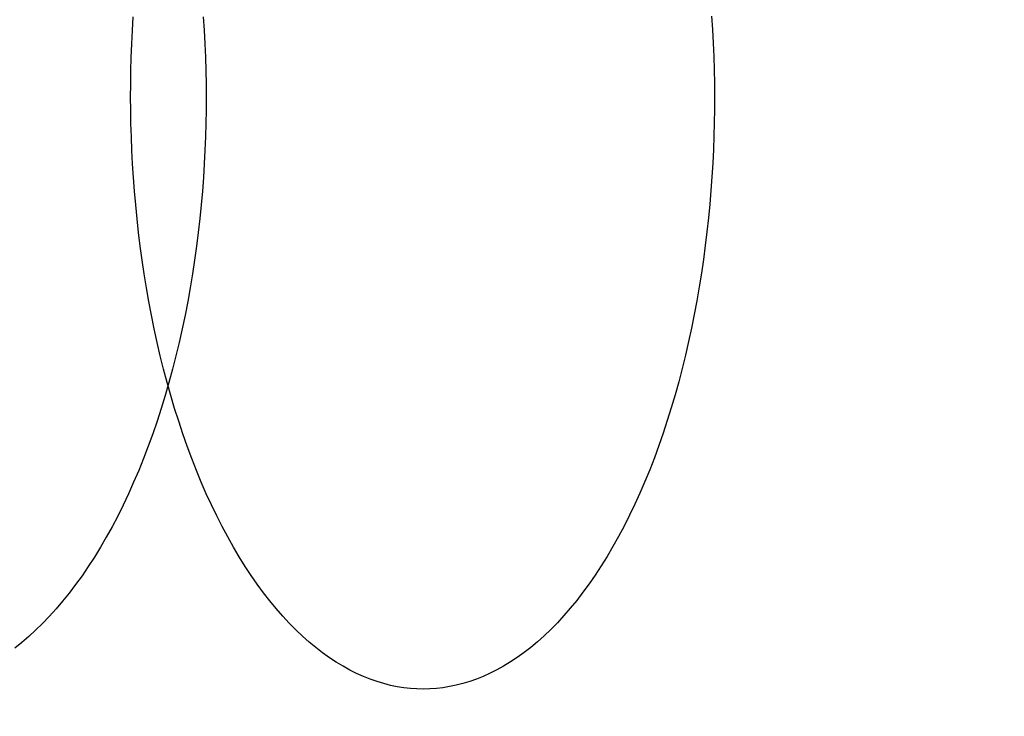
# Model space of a CAD drawing. Header units: millimetres. Extents: x -2852 to 102, y -106 to 97.
# Tile 141 of 256: x -2454 to -2443, y -12 to -4. Entities that reach past the tile are written whole.
import ezdxf

# ---------------------------------------------------------------- set-up
doc = ezdxf.new("R2010")
doc.units = ezdxf.units.MM
doc.header["$MEASUREMENT"] = 0
doc.layers.add('Predefinito', color=5, linetype='Continuous')

msp = doc.modelspace()

# ---------------------------------------------------------------- linework, layer by layer
at = {"layer": 'Predefinito', "extrusion": (-0.001366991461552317, 0.9999990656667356, 0)}
msp.add_lwpolyline([(1893.351324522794, 1025.42292373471), (1943.995638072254, 932.9039963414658), (1961.195860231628, 903.3342027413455), (1978.993972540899, 874.0949544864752), (1998.616769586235, 843.5455550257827), (2019.57383825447, 812.9372917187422), (2030.542156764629, 797.7648246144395), (2041.807183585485, 782.7956663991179), (2053.362682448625, 768.0910785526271), (2065.262349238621, 753.6442822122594), (2077.378819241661, 739.6632572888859), (2089.887840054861, 726.0076633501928), (2102.541407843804, 713.0045566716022), (2109.031955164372, 706.653154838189), (2115.637419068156, 700.4117466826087), (2122.164949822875, 694.4647839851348), (2128.809624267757, 688.6383311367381), (2135.576121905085, 682.9420587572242), (2142.469122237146, 677.385637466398), (2149.247856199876, 672.1639067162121), (2156.152456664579, 667.0940738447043), (2163.186477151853, 662.1888820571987), (2170.353255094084, 657.4618598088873), (2177.385123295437, 653.090251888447), (2184.545983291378, 648.9110545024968), (2191.838042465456, 644.9391512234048), (2199.261258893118, 641.1914949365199), (2206.558744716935, 637.7994573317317), (2213.976013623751, 634.6499397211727), (2217.728858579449, 633.1713967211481), (2221.510611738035, 631.7599396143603), (2225.320770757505, 630.4178294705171), (2229.158833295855, 629.1473273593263), (2233.492784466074, 627.8109071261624), (2237.855495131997, 626.5693829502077), (2242.242043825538, 625.4243394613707), (2246.65050374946, 624.3753822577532), (2250.820668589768, 623.4747271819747), (2255.007433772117, 622.6581809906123), (2259.208897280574, 621.9254063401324), (2263.422687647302, 621.2759436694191), (2267.618848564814, 620.7126819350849), (2271.823276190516, 620.2303412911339), (2276.03452739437, 619.8281001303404), (2280.25115904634, 619.5051368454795), (2284.471709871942, 619.2606014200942), (2288.694646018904, 619.0935302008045), (2292.918415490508, 619.0029311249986), (2297.141466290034, 618.9878121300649), (2305.55707747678, 619.1790170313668), (2313.954794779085, 619.6579889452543), (2322.325882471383, 620.4160973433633), (2330.66210220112, 621.4445185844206), (2338.947760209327, 622.733170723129), (2347.184703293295, 624.2748402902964), (2355.367115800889, 626.0616068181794), (2363.489182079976, 628.0855498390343), (2371.510279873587, 630.3286765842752), (2379.462038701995, 632.7929579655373), (2387.340598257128, 635.4722975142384), (2395.141678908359, 638.3606017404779), (2402.771482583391, 641.4149501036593), (2410.318012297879, 644.6638726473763), (2417.777958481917, 648.1037776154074), (2425.148011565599, 651.731073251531), (2432.266807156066, 655.457280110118), (2439.29190530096, 659.3574054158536), (2446.218870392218, 663.4296977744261), (2453.043600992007, 667.6731772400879), (2459.336958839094, 671.8008511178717), (2465.532588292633, 676.0781928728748), (2471.625899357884, 680.5058177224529), (2477.611476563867, 685.0847145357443), (2485.196021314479, 691.2439231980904), (2492.572953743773, 697.6527941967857), (2496.48016059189, 701.227419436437), (2500.322119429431, 704.8714970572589), (2504.097656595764, 708.5832848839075), (2507.805818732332, 712.3606644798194), (2514.889817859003, 719.9615224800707), (2521.70957167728, 727.7888870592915), (2528.210201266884, 735.7512486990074), (2534.459556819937, 743.8977345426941), (2540.461105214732, 752.2003302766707), (2546.233647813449, 760.6471974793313), (2551.824459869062, 769.2712208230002), (2557.213527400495, 778.000570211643), (2562.522258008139, 786.9957281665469), (2567.663563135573, 796.0696525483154), (2577.52678111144, 814.3908881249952), (2632.82336339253, 924.5810875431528), (2644.451836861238, 945.9817918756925), (2657.017906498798, 967.7557466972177), (2680.503230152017, 1005.603319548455), (2683.726436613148, 1011.103481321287), (2686.673477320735, 1016.485880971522), (2687.995116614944, 1019.075738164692), (2689.268848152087, 1021.731139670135), (2690.354444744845, 1024.168534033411), (2690.874860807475, 1025.41657920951), (2691.377838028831, 1026.687096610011)], dxfattribs=at)
msp.add_lwpolyline([(1893.351324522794, 1025.42292373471), (1943.995638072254, 932.9039963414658), (1961.195860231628, 903.3342027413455), (1978.993972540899, 874.0949544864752), (1998.616769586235, 843.5455550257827), (2019.57383825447, 812.9372917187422), (2030.542156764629, 797.7648246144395), (2041.807183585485, 782.7956663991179), (2053.362682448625, 768.0910785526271), (2065.262349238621, 753.6442822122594), (2077.378819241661, 739.6632572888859), (2089.887840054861, 726.0076633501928), (2102.541407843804, 713.0045566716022), (2109.031955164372, 706.653154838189), (2115.637419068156, 700.4117466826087), (2122.164949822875, 694.4647839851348), (2128.809624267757, 688.6383311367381), (2135.576121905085, 682.9420587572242), (2142.469122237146, 677.385637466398), (2149.247856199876, 672.1639067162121), (2156.152456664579, 667.0940738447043), (2163.186477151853, 662.1888820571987), (2170.353255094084, 657.4618598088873), (2177.385123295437, 653.090251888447), (2184.545983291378, 648.9110545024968), (2191.838042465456, 644.9391512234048), (2199.261258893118, 641.1914949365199), (2206.558744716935, 637.7994573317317), (2213.976013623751, 634.6499397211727), (2217.728858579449, 633.1713967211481), (2221.510611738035, 631.7599396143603), (2225.320770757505, 630.4178294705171), (2229.158833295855, 629.1473273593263), (2233.492784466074, 627.8109071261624), (2237.855495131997, 626.5693829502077), (2242.242043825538, 625.4243394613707), (2246.65050374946, 624.3753822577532), (2250.820668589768, 623.4747271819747), (2255.007433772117, 622.6581809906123), (2259.208897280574, 621.9254063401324), (2263.422687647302, 621.2759436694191), (2267.618848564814, 620.7126819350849), (2271.823276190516, 620.2303412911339), (2276.03452739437, 619.8281001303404), (2280.25115904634, 619.5051368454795), (2284.471709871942, 619.2606014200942), (2288.694646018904, 619.0935302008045), (2292.918415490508, 619.0029311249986), (2297.141466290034, 618.9878121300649), (2305.55707747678, 619.1790170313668), (2313.954794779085, 619.6579889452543), (2322.325882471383, 620.4160973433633), (2330.66210220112, 621.4445185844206), (2338.947760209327, 622.733170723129), (2347.184703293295, 624.2748402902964), (2355.367115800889, 626.0616068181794), (2363.489182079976, 628.0855498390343), (2371.510279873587, 630.3286765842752), (2379.462038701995, 632.7929579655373), (2387.340598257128, 635.4722975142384), (2395.141678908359, 638.3606017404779), (2402.771482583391, 641.4149501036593), (2410.318012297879, 644.6638726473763), (2417.777958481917, 648.1037776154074), (2425.148011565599, 651.731073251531), (2432.266807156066, 655.457280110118), (2439.29190530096, 659.3574054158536), (2446.218870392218, 663.4296977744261), (2453.043600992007, 667.6731772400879), (2459.336958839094, 671.8008511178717), (2465.532588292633, 676.0781928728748), (2471.625899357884, 680.5058177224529), (2477.611476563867, 685.0847145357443), (2485.196021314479, 691.2439231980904), (2492.572953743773, 697.6527941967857), (2496.48016059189, 701.227419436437), (2500.322119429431, 704.8714970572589), (2504.097656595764, 708.5832848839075), (2507.805818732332, 712.3606644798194), (2514.889817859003, 719.9615224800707), (2521.70957167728, 727.7888870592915), (2528.210201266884, 735.7512486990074), (2534.459556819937, 743.8977345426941), (2540.461105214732, 752.2003302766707), (2546.233647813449, 760.6471974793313), (2551.824459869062, 769.2712208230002), (2557.213527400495, 778.000570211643), (2562.522258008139, 786.9957281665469), (2567.663563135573, 796.0696525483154), (2577.52678111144, 814.3908881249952), (2632.82336339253, 924.5810875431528), (2644.451836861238, 945.9817918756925), (2657.017906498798, 967.7557466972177), (2680.503230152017, 1005.603319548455), (2683.726436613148, 1011.103481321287), (2686.673477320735, 1016.485880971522), (2687.995116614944, 1019.075738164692), (2689.268848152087, 1021.731139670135), (2690.354444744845, 1024.168534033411), (2690.874860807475, 1025.41657920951), (2691.377838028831, 1026.687096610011)], dxfattribs=at)
at = {"layer": 'Predefinito', "extrusion": (-0.001366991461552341, 0.9999990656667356, 0)}
msp.add_lwpolyline([(2685.093597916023, 1029.656408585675), (2684.652767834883, 1028.514424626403), (2684.178802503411, 1027.353558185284), (2683.136399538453, 1024.977799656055), (2681.976255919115, 1022.534376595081), (2680.708238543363, 1020.028532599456), (2679.342214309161, 1017.465511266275), (2677.888050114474, 1014.850556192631), (2674.754769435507, 1009.485819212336), (2647.236081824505, 964.8120572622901), (2634.885210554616, 943.0068633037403), (2623.437528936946, 921.6081928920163), (2573.471985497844, 821.6063727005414), (2563.678453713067, 803.1830507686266), (2553.533115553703, 785.344988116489), (2548.272492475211, 776.6534082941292), (2542.856685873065, 768.1177184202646), (2537.263285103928, 759.7411102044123), (2531.469879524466, 751.526775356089), (2525.454058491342, 743.4779055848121), (2519.19341136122, 735.5976926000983), (2512.665527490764, 727.8893281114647), (2505.84799623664, 720.3560038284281), (2498.718406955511, 713.0009114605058), (2495.029587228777, 709.3911996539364), (2491.254349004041, 705.8272427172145), (2487.389890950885, 702.3094396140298), (2483.433411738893, 698.8381893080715), (2479.382110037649, 695.4138907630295), (2475.233184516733, 692.0369429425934), (2469.343648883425, 687.4556619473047), (2463.270454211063, 682.973492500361), (2457.02125633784, 678.5985806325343), (2450.603711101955, 674.3390723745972), (2444.025474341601, 670.2031137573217), (2437.294201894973, 666.19885081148), (2430.417549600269, 662.3344295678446), (2423.403173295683, 658.6179960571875), (2416.25872881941, 655.057696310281), (2408.991872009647, 651.6616763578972), (2401.610258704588, 648.4380822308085), (2394.121544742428, 645.3950599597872), (2386.533385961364, 642.5407555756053), (2378.853438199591, 639.883315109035), (2371.089357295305, 637.430884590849), (2363.2487990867, 635.191610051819), (2355.339419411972, 633.1736375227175), (2347.368874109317, 631.3851130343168), (2339.34481901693, 629.8341826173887), (2331.274909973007, 628.528992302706), (2323.166802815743, 627.4776881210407), (2315.028153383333, 626.688416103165), (2306.866617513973, 626.1693222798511), (2298.68985104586, 625.9285526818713), (2294.598148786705, 625.9150851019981), (2290.505509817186, 625.9742533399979), (2286.412891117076, 626.1070756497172), (2282.321249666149, 626.3145702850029), (2278.23154244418, 626.5977554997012), (2274.144726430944, 626.9576495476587), (2270.061758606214, 627.395270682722), (2265.983595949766, 627.9116371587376), (2261.911195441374, 628.507767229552), (2257.845514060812, 629.1846791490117), (2253.787508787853, 629.9433911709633), (2249.738136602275, 630.7849215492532), (2245.698354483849, 631.7102885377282), (2241.669119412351, 632.7205103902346), (2237.651388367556, 633.816605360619), (2233.646118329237, 634.9995917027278), (2229.971796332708, 636.1656457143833), (2226.308964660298, 637.4051216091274), (2222.657749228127, 638.7169859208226), (2219.018275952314, 640.1002051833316), (2215.390670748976, 641.5537459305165), (2211.775059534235, 643.0765746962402), (2204.580322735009, 646.3259624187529), (2197.435072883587, 649.8401006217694), (2190.340317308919, 653.6107215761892), (2183.297063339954, 657.629557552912), (2176.30631830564, 661.8883408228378), (2169.369089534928, 666.378803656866), (2162.486384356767, 671.0926783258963), (2155.659210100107, 676.0216971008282), (2148.888574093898, 681.1575922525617), (2142.175483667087, 686.4920960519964), (2135.520946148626, 692.0169407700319), (2128.925968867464, 697.7238586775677), (2122.39155915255, 703.6045820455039), (2115.918724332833, 709.6508431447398), (2109.508471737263, 715.8543742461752), (2096.879742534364, 728.7001755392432), (2084.513430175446, 742.0758440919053), (2072.417593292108, 755.915238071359), (2060.600290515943, 770.1522156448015), (2049.069580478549, 784.7206349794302), (2037.833521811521, 799.5543542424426), (2026.900173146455, 814.587231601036), (2005.973840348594, 844.9858932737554), (1986.355051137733, 875.3874853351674), (1968.10827456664, 905.2628731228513), (1951.297979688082, 934.0829219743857), (1899.710998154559, 1028.227034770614)], dxfattribs=at)
msp.add_lwpolyline([(2685.093597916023, 1029.656408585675), (2684.652767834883, 1028.514424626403), (2684.178802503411, 1027.353558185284), (2683.136399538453, 1024.977799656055), (2681.976255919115, 1022.534376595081), (2680.708238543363, 1020.028532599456), (2679.342214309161, 1017.465511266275), (2677.888050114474, 1014.850556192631), (2674.754769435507, 1009.485819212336), (2647.236081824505, 964.8120572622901), (2634.885210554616, 943.0068633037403), (2623.437528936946, 921.6081928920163), (2573.471985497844, 821.6063727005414), (2563.678453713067, 803.1830507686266), (2553.533115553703, 785.344988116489), (2548.272492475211, 776.6534082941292), (2542.856685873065, 768.1177184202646), (2537.263285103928, 759.7411102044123), (2531.469879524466, 751.526775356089), (2525.454058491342, 743.4779055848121), (2519.19341136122, 735.5976926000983), (2512.665527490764, 727.8893281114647), (2505.84799623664, 720.3560038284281), (2498.718406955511, 713.0009114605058), (2495.029587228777, 709.3911996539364), (2491.254349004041, 705.8272427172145), (2487.389890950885, 702.3094396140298), (2483.433411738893, 698.8381893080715), (2479.382110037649, 695.4138907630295), (2475.233184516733, 692.0369429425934), (2469.343648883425, 687.4556619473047), (2463.270454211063, 682.973492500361), (2457.02125633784, 678.5985806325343), (2450.603711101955, 674.3390723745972), (2444.025474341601, 670.2031137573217), (2437.294201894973, 666.19885081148), (2430.417549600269, 662.3344295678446), (2423.403173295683, 658.6179960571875), (2416.25872881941, 655.057696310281), (2408.991872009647, 651.6616763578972), (2401.610258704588, 648.4380822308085), (2394.121544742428, 645.3950599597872), (2386.533385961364, 642.5407555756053), (2378.853438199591, 639.883315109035), (2371.089357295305, 637.430884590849), (2363.2487990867, 635.191610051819), (2355.339419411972, 633.1736375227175), (2347.368874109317, 631.3851130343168), (2339.34481901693, 629.8341826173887), (2331.274909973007, 628.528992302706), (2323.166802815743, 627.4776881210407), (2315.028153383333, 626.688416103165), (2306.866617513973, 626.1693222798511), (2298.68985104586, 625.9285526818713), (2294.598148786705, 625.9150851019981), (2290.505509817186, 625.9742533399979), (2286.412891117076, 626.1070756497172), (2282.321249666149, 626.3145702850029), (2278.23154244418, 626.5977554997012), (2274.144726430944, 626.9576495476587), (2270.061758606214, 627.395270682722), (2265.983595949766, 627.9116371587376), (2261.911195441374, 628.507767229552), (2257.845514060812, 629.1846791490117), (2253.787508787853, 629.9433911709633), (2249.738136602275, 630.7849215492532), (2245.698354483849, 631.7102885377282), (2241.669119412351, 632.7205103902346), (2237.651388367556, 633.816605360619), (2233.646118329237, 634.9995917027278), (2229.971796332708, 636.1656457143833), (2226.308964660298, 637.4051216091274), (2222.657749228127, 638.7169859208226), (2219.018275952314, 640.1002051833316), (2215.390670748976, 641.5537459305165), (2211.775059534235, 643.0765746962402), (2204.580322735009, 646.3259624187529), (2197.435072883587, 649.8401006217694), (2190.340317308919, 653.6107215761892), (2183.297063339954, 657.629557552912), (2176.30631830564, 661.8883408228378), (2169.369089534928, 666.378803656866), (2162.486384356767, 671.0926783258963), (2155.659210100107, 676.0216971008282), (2148.888574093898, 681.1575922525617), (2142.175483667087, 686.4920960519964), (2135.520946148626, 692.0169407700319), (2128.925968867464, 697.7238586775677), (2122.39155915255, 703.6045820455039), (2115.918724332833, 709.6508431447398), (2109.508471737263, 715.8543742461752), (2096.879742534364, 728.7001755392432), (2084.513430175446, 742.0758440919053), (2072.417593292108, 755.915238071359), (2060.600290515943, 770.1522156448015), (2049.069580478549, 784.7206349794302), (2037.833521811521, 799.5543542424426), (2026.900173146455, 814.587231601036), (2005.973840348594, 844.9858932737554), (1986.355051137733, 875.3874853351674), (1968.10827456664, 905.2628731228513), (1951.297979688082, 934.0829219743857), (1899.710998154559, 1028.227034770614)], dxfattribs=at)
at = {"layer": 'Predefinito', "extrusion": (-0.001366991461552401, 0.9999990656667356, 0)}
msp.add_lwpolyline([(1905.997822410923, 1031.428428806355), (1956.520984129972, 939.1582508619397), (1973.60453218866, 909.8168611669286), (1991.259059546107, 880.8453350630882), (2010.695863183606, 850.6233721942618), (2031.418514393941, 820.4007730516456), (2042.247419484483, 805.4451126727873), (2053.355742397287, 790.7096059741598), (2064.734860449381, 776.2565019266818), (2076.43433653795, 762.081482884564), (2088.325555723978, 748.3907403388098), (2100.576544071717, 735.0493230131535), (2112.939555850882, 722.3789109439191), (2119.268332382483, 716.2038331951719), (2125.699634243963, 710.1457278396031), (2132.045113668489, 704.3836209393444), (2138.493589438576, 698.7488820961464), (2145.048292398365, 693.2512228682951), (2151.712453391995, 687.9003548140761), (2158.252666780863, 682.8836246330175), (2164.899770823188, 678.0249701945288), (2171.655563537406, 673.33675698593), (2178.52156675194, 668.8319380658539), (2185.240655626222, 664.6786451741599), (2192.064280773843, 660.7210165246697), (2198.992865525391, 656.9728005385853), (2206.024797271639, 653.449331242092), (2212.916299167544, 650.2727041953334), (2219.898812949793, 647.3353820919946), (2223.423111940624, 645.9610588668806), (2226.968924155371, 644.652069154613), (2230.535890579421, 643.410239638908), (2234.123652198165, 642.2373970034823), (2238.169605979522, 641.0065670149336), (2242.240851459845, 639.8648201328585), (2246.336730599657, 638.812186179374), (2250.455498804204, 637.8483913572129), (2254.353226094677, 637.0217065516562), (2258.268264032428, 636.2731354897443), (2262.199242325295, 635.6023215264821), (2266.144102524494, 635.0088970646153), (2270.07487688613, 634.4955651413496), (2274.015905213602, 634.0575691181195), (2277.965941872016, 633.6942292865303), (2281.923741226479, 633.4048659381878), (2285.888028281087, 633.1887752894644), (2289.85741059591, 633.0451572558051), (2293.830466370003, 632.9731876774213), (2297.805773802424, 632.972042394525), (2305.73650788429, 633.1778775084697), (2313.662034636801, 633.6549275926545), (2321.573915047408, 634.3958589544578), (2329.463989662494, 635.3931204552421), (2337.31691743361, 636.6378809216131), (2345.133722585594, 638.1238482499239), (2352.90812033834, 639.8439832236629), (2360.633825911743, 641.7912466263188), (2368.271357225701, 643.9488468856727), (2375.8498479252, 646.3189358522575), (2383.364657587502, 648.8958320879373), (2390.810761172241, 651.6738342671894), (2398.097603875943, 654.6117491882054), (2405.308166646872, 657.7368640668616), (2412.438284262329, 661.0455118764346), (2419.483791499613, 664.5340255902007), (2426.289408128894, 668.1170587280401), (2433.004724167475, 671.8662564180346), (2439.624449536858, 675.7793492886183), (2446.143566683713, 679.8546955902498), (2452.151421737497, 683.8161770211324), (2458.061334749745, 687.9179720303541), (2463.867861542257, 692.1596947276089), (2469.564661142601, 696.5411020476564), (2476.774283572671, 702.4275868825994), (2483.783399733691, 708.5497547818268), (2487.495615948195, 711.9641711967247), (2491.146267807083, 715.4452261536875), (2494.734752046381, 718.9917420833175), (2498.260593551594, 722.6021817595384), (2505.001949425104, 729.8726302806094), (2511.501801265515, 737.3701929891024), (2517.709842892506, 745.0109719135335), (2523.692201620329, 752.8455871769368), (2529.453121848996, 760.8504326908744), (2535.010897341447, 769.016779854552), (2540.411160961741, 777.3790323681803), (2545.634181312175, 785.8694052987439), (2550.797351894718, 794.6460133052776), (2555.815460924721, 803.527700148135), (2565.492794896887, 821.545129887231), (2620.831805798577, 931.8062205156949), (2632.630802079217, 953.4826676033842), (2645.4134554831, 975.5875227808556), (2668.905650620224, 1013.445253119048), (2671.936917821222, 1018.653796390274), (2673.307180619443, 1021.129516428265), (2674.61864502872, 1023.604817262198), (2675.780684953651, 1025.917584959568), (2676.866640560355, 1028.226160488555), (2677.757342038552, 1030.277169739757), (2678.169630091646, 1031.296693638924), (2678.556852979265, 1032.310471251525)], dxfattribs=at)
msp.add_lwpolyline([(1905.997822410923, 1031.428428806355), (1956.520984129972, 939.1582508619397), (1973.60453218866, 909.8168611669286), (1991.259059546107, 880.8453350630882), (2010.695863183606, 850.6233721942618), (2031.418514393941, 820.4007730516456), (2042.247419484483, 805.4451126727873), (2053.355742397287, 790.7096059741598), (2064.734860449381, 776.2565019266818), (2076.43433653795, 762.081482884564), (2088.325555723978, 748.3907403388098), (2100.576544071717, 735.0493230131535), (2112.939555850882, 722.3789109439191), (2119.268332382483, 716.2038331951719), (2125.699634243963, 710.1457278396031), (2132.045113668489, 704.3836209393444), (2138.493589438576, 698.7488820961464), (2145.048292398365, 693.2512228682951), (2151.712453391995, 687.9003548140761), (2158.252666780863, 682.8836246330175), (2164.899770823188, 678.0249701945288), (2171.655563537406, 673.33675698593), (2178.52156675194, 668.8319380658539), (2185.240655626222, 664.6786451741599), (2192.064280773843, 660.7210165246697), (2198.992865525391, 656.9728005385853), (2206.024797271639, 653.449331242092), (2212.916299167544, 650.2727041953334), (2219.898812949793, 647.3353820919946), (2223.423111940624, 645.9610588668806), (2226.968924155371, 644.652069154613), (2230.535890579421, 643.410239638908), (2234.123652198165, 642.2373970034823), (2238.169605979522, 641.0065670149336), (2242.240851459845, 639.8648201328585), (2246.336730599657, 638.812186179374), (2250.455498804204, 637.8483913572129), (2254.353226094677, 637.0217065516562), (2258.268264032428, 636.2731354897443), (2262.199242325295, 635.6023215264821), (2266.144102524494, 635.0088970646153), (2270.07487688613, 634.4955651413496), (2274.015905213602, 634.0575691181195), (2277.965941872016, 633.6942292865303), (2281.923741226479, 633.4048659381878), (2285.888028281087, 633.1887752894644), (2289.85741059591, 633.0451572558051), (2293.830466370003, 632.9731876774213), (2297.805773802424, 632.972042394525), (2305.73650788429, 633.1778775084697), (2313.662034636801, 633.6549275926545), (2321.573915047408, 634.3958589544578), (2329.463989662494, 635.3931204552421), (2337.31691743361, 636.6378809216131), (2345.133722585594, 638.1238482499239), (2352.90812033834, 639.8439832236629), (2360.633825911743, 641.7912466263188), (2368.271357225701, 643.9488468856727), (2375.8498479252, 646.3189358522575), (2383.364657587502, 648.8958320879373), (2390.810761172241, 651.6738342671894), (2398.097603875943, 654.6117491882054), (2405.308166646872, 657.7368640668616), (2412.438284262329, 661.0455118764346), (2419.483791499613, 664.5340255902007), (2426.289408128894, 668.1170587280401), (2433.004724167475, 671.8662564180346), (2439.624449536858, 675.7793492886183), (2446.143566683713, 679.8546955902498), (2452.151421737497, 683.8161770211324), (2458.061334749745, 687.9179720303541), (2463.867861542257, 692.1596947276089), (2469.564661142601, 696.5411020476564), (2476.774283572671, 702.4275868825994), (2483.783399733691, 708.5497547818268), (2487.495615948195, 711.9641711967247), (2491.146267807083, 715.4452261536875), (2494.734752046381, 718.9917420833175), (2498.260593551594, 722.6021817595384), (2505.001949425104, 729.8726302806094), (2511.501801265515, 737.3701929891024), (2517.709842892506, 745.0109719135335), (2523.692201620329, 752.8455871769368), (2529.453121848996, 760.8504326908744), (2535.010897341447, 769.016779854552), (2540.411160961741, 777.3790323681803), (2545.634181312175, 785.8694052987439), (2550.797351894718, 794.6460133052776), (2555.815460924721, 803.527700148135), (2565.492794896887, 821.545129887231), (2620.831805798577, 931.8062205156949), (2632.630802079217, 953.4826676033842), (2645.4134554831, 975.5875227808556), (2668.905650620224, 1013.445253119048), (2671.936917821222, 1018.653796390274), (2673.307180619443, 1021.129516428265), (2674.61864502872, 1023.604817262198), (2675.780684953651, 1025.917584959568), (2676.866640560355, 1028.226160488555), (2677.757342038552, 1030.277169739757), (2678.169630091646, 1031.296693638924), (2678.556852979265, 1032.310471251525)], dxfattribs=at)
at = {"layer": 'Predefinito', "extrusion": (-0.001366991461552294, 0.9999990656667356, 0)}
msp.add_lwpolyline([(1899.674573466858, 1028.425676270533), (1950.258311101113, 936.0311236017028), (1967.400196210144, 906.575531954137), (1985.126516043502, 877.4701447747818), (2004.656316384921, 847.0844636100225), (2025.496176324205, 816.669032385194), (2036.394788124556, 801.6049686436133), (2047.581462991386, 786.7526361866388), (2059.048771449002, 772.1737902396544), (2070.848342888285, 757.8628825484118), (2082.852187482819, 744.026998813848), (2095.23219206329, 730.5284931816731), (2107.740481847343, 717.6917338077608), (2114.150143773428, 711.4284940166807), (2120.668526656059, 705.2787372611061), (2127.105031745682, 699.4242024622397), (2133.651606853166, 693.6936066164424), (2140.312207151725, 688.0966408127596), (2147.090787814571, 682.642996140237), (2153.750261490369, 677.5237656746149), (2160.526113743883, 672.5595220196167), (2167.421020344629, 667.7628195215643), (2174.437410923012, 663.1468989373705), (2181.312889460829, 658.8844485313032), (2188.30513203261, 654.8160355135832), (2195.415453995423, 650.9559758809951), (2202.643028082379, 647.3204130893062), (2209.73752194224, 644.0360807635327), (2216.937413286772, 640.9926609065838), (2220.575985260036, 639.5662277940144), (2224.239767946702, 638.2060043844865), (2227.928330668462, 636.9140345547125), (2231.64124274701, 635.6923621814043), (2235.831195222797, 634.4087370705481), (2240.048173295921, 633.2171015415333), (2244.289387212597, 632.1182628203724), (2248.553001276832, 631.1118868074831), (2252.586947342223, 630.2482168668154), (2256.637848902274, 629.4656582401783), (2260.704069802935, 628.7638639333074), (2264.783395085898, 628.1424203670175), (2268.846862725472, 627.6041235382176), (2272.919590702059, 627.1439552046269), (2277.000234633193, 626.7611647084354), (2281.087450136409, 626.4550013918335), (2285.179869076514, 626.2246883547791), (2289.276028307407, 626.0693437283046), (2293.374440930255, 625.98805940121), (2297.473620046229, 625.979927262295), (2305.646792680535, 626.1784472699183), (2313.808414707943, 626.6564582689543), (2321.949898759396, 627.4059781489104), (2330.063045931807, 628.4188195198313), (2338.132338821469, 629.6855258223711), (2346.159212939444, 631.1993442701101), (2354.137618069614, 632.952795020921), (2362.061503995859, 634.9383982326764), (2369.890818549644, 637.1387617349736), (2377.655943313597, 639.5559469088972), (2385.352627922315, 642.1840648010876), (2392.9762200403, 645.0172180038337), (2400.434543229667, 648.0133496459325), (2407.813089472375, 651.200368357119), (2415.108121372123, 654.574644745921), (2422.315901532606, 658.1325494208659), (2429.27810764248, 661.7871694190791), (2436.148314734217, 665.6118309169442), (2442.921659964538, 669.6045235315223), (2449.59358383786, 673.7639364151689), (2455.744190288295, 677.8085140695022), (2461.796961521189, 681.9980824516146), (2467.746880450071, 686.3327562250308), (2473.588068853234, 690.8129082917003), (2480.985152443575, 696.835755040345), (2488.178176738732, 703.1012744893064), (2491.987888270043, 706.5957953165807), (2495.734193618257, 710.1583616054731), (2499.416204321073, 713.7875134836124), (2503.033206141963, 717.481423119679), (2509.945883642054, 724.91707638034), (2516.605686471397, 732.579540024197), (2522.960022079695, 740.3811103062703), (2529.075879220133, 748.3716608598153), (2534.957113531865, 756.5253814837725), (2540.622272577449, 764.8319886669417), (2546.117810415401, 773.3251265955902), (2551.423854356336, 781.9349877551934), (2556.659804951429, 790.8208707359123), (2561.739512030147, 799.7986763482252), (2571.509788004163, 817.9680090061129), (2626.827584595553, 928.1936540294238), (2638.541319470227, 949.7322297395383), (2651.215680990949, 971.6716347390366), (2674.70444038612, 1009.524286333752), (2677.831677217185, 1014.878638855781), (2679.262425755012, 1017.450514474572), (2680.646061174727, 1020.04534911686), (2681.887900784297, 1022.49666156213), (2683.067744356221, 1024.978650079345), (2684.055893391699, 1027.222851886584), (2684.52224544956, 1028.356636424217), (2684.967345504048, 1029.498783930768)], dxfattribs=at)
msp.add_lwpolyline([(1899.674573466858, 1028.425676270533), (1950.258311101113, 936.0311236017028), (1967.400196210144, 906.575531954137), (1985.126516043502, 877.4701447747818), (2004.656316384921, 847.0844636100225), (2025.496176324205, 816.669032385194), (2036.394788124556, 801.6049686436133), (2047.581462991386, 786.7526361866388), (2059.048771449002, 772.1737902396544), (2070.848342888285, 757.8628825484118), (2082.852187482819, 744.026998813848), (2095.23219206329, 730.5284931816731), (2107.740481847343, 717.6917338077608), (2114.150143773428, 711.4284940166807), (2120.668526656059, 705.2787372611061), (2127.105031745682, 699.4242024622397), (2133.651606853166, 693.6936066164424), (2140.312207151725, 688.0966408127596), (2147.090787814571, 682.642996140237), (2153.750261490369, 677.5237656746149), (2160.526113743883, 672.5595220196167), (2167.421020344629, 667.7628195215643), (2174.437410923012, 663.1468989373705), (2181.312889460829, 658.8844485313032), (2188.30513203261, 654.8160355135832), (2195.415453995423, 650.9559758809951), (2202.643028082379, 647.3204130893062), (2209.73752194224, 644.0360807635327), (2216.937413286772, 640.9926609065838), (2220.575985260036, 639.5662277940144), (2224.239767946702, 638.2060043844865), (2227.928330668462, 636.9140345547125), (2231.64124274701, 635.6923621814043), (2235.831195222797, 634.4087370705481), (2240.048173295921, 633.2171015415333), (2244.289387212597, 632.1182628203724), (2248.553001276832, 631.1118868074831), (2252.586947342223, 630.2482168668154), (2256.637848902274, 629.4656582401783), (2260.704069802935, 628.7638639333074), (2264.783395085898, 628.1424203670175), (2268.846862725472, 627.6041235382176), (2272.919590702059, 627.1439552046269), (2277.000234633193, 626.7611647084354), (2281.087450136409, 626.4550013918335), (2285.179869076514, 626.2246883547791), (2289.276028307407, 626.0693437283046), (2293.374440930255, 625.98805940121), (2297.473620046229, 625.979927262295), (2305.646792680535, 626.1784472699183), (2313.808414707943, 626.6564582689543), (2321.949898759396, 627.4059781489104), (2330.063045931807, 628.4188195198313), (2338.132338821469, 629.6855258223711), (2346.159212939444, 631.1993442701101), (2354.137618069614, 632.952795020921), (2362.061503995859, 634.9383982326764), (2369.890818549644, 637.1387617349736), (2377.655943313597, 639.5559469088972), (2385.352627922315, 642.1840648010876), (2392.9762200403, 645.0172180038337), (2400.434543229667, 648.0133496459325), (2407.813089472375, 651.200368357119), (2415.108121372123, 654.574644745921), (2422.315901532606, 658.1325494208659), (2429.27810764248, 661.7871694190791), (2436.148314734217, 665.6118309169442), (2442.921659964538, 669.6045235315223), (2449.59358383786, 673.7639364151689), (2455.744190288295, 677.8085140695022), (2461.796961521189, 681.9980824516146), (2467.746880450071, 686.3327562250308), (2473.588068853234, 690.8129082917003), (2480.985152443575, 696.835755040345), (2488.178176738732, 703.1012744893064), (2491.987888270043, 706.5957953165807), (2495.734193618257, 710.1583616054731), (2499.416204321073, 713.7875134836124), (2503.033206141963, 717.481423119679), (2509.945883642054, 724.91707638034), (2516.605686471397, 732.579540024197), (2522.960022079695, 740.3811103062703), (2529.075879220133, 748.3716608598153), (2534.957113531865, 756.5253814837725), (2540.622272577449, 764.8319886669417), (2546.117810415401, 773.3251265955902), (2551.423854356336, 781.9349877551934), (2556.659804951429, 790.8208707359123), (2561.739512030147, 799.7986763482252), (2571.509788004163, 817.9680090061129), (2626.827584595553, 928.1936540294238), (2638.541319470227, 949.7322297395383), (2651.215680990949, 971.6716347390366), (2674.70444038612, 1009.524286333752), (2677.831677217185, 1014.878638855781), (2679.262425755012, 1017.450514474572), (2680.646061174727, 1020.04534911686), (2681.887900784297, 1022.49666156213), (2683.067744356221, 1024.978650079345), (2684.055893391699, 1027.222851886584), (2684.52224544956, 1028.356636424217), (2684.967345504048, 1029.498783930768)], dxfattribs=at)
at = {"layer": 'Predefinito'}
for points in [[(-2452.181576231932, -3.926576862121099, 683.7606097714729), (-2452.171019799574, -4.087442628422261, 683.777894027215), (-2452.162439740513, -4.247437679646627, 683.7918754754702), (-2452.155795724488, -4.406442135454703, 683.8026218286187), (-2452.151045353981, -4.564341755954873, 683.8102042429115), (-2452.148144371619, -4.721028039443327, 683.8146969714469), (-2452.147046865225, -4.876398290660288, 683.8161770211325), (-2452.1477195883, -5.03177096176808, 683.8146969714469), (-2452.150192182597, -5.188464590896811, 683.8102042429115), (-2452.154510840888, -5.346376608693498, 683.8026218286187), (-2452.160720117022, -5.505398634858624, 683.7918754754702), (-2452.168862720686, -5.665416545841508, 683.777894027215), (-2452.178979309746, -5.826310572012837, 683.7606097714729), (-2452.191108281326, -5.987955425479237, 683.7399587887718), (-2452.205285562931, -6.150220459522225, 683.7158813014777), (-2452.221544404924, -6.312969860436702, 683.6883220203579), (-2452.239915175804, -6.476062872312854, 683.6572304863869), (-2452.260425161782, -6.639354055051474, 683.6225614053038), (-2452.283098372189, -6.80269357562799, 683.5842749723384), (-2452.307955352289, -6.965927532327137, 683.5423371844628), (-2452.335013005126, -7.12889831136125, 683.4967201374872), (-2452.364284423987, -7.291444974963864, 683.4474023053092), (-2452.395778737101, -7.453403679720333, 683.3943687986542), (-2452.429500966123, -7.614608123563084, 683.3376116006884), (-2452.465451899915, -7.774890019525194, 683.2771297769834), (-2452.503627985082, -7.934079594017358, 683.2129296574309), (-2452.544021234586, -8.092006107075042, 683.1450249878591), (-2452.586619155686, -8.248498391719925, 683.0734370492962), (-2452.631404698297, -8.403385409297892, 682.9981947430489), (-2452.678356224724, -8.556496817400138, 682.9193346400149), (-2452.727447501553, -8.707663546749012, 682.8369009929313), (-2452.778647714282, -8.856718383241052, 682.7509457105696), (-2452.831921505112, -9.003496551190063, 682.6615282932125), (-2452.887229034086, -9.147836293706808, 682.5687157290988), (-2452.944526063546, -9.289579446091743, 682.4725823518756), (-2453.003764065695, -9.428571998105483, 682.3732096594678), (-2453.064890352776, -9.56466464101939, 682.2706860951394), (-2453.12784822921, -9.697713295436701, 682.1651067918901), (-2453.192577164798, -9.82757961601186, 682.0565732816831), (-2453.259012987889, -9.954131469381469, 681.9451931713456), (-2453.32708809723, -10.07724338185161, 681.8310797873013), (-2453.396731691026, -10.1967969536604, 681.7143517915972), (-2453.467870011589, -10.3126812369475, 681.5951327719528), (-2453.540426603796, -10.42479307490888, 681.4735508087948), (-2453.614322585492, -10.53303739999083, 681.3497380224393), (-2453.689476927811, -10.63732748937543, 681.2238301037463), (-2453.765806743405, -10.73758517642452, 681.0959658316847), (-2453.843227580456, -10.833741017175, 680.9662865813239), (-2453.92165372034, -10.92573441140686, 680.8349358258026), (-2454.000998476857, -11.01351367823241, 680.7020586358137), (-2454.081174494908, -11.09703608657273, 680.5678011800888), (-2454.16209404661, -11.17626784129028, 680.432310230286), (-2454.243669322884, -11.25118402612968, 680.2957326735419), (-2454.325812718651, -11.32176850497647, 680.1582150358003), (-2454.408437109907, -11.38801378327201, 680.0199030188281)], [(-2452.181576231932, -3.926576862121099, 683.7606097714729), (-2452.171019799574, -4.087442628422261, 683.777894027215), (-2452.162439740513, -4.247437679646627, 683.7918754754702), (-2452.155795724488, -4.406442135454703, 683.8026218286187), (-2452.151045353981, -4.564341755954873, 683.8102042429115), (-2452.148144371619, -4.721028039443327, 683.8146969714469), (-2452.147046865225, -4.876398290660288, 683.8161770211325), (-2452.1477195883, -5.03177096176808, 683.8146969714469), (-2452.150192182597, -5.188464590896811, 683.8102042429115), (-2452.154510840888, -5.346376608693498, 683.8026218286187), (-2452.160720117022, -5.505398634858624, 683.7918754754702), (-2452.168862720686, -5.665416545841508, 683.777894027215), (-2452.178979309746, -5.826310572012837, 683.7606097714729), (-2452.191108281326, -5.987955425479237, 683.7399587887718), (-2452.205285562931, -6.150220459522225, 683.7158813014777), (-2452.221544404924, -6.312969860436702, 683.6883220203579), (-2452.239915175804, -6.476062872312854, 683.6572304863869), (-2452.260425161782, -6.639354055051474, 683.6225614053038), (-2452.283098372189, -6.80269357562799, 683.5842749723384), (-2452.307955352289, -6.965927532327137, 683.5423371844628), (-2452.335013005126, -7.12889831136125, 683.4967201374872), (-2452.364284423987, -7.291444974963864, 683.4474023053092), (-2452.395778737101, -7.453403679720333, 683.3943687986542), (-2452.429500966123, -7.614608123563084, 683.3376116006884), (-2452.465451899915, -7.774890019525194, 683.2771297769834), (-2452.503627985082, -7.934079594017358, 683.2129296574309), (-2452.544021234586, -8.092006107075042, 683.1450249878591), (-2452.586619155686, -8.248498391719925, 683.0734370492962), (-2452.631404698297, -8.403385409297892, 682.9981947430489), (-2452.678356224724, -8.556496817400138, 682.9193346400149), (-2452.727447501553, -8.707663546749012, 682.8369009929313), (-2452.778647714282, -8.856718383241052, 682.7509457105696), (-2452.831921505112, -9.003496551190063, 682.6615282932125), (-2452.887229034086, -9.147836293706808, 682.5687157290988), (-2452.944526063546, -9.289579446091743, 682.4725823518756), (-2453.003764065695, -9.428571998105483, 682.3732096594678), (-2453.064890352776, -9.56466464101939, 682.2706860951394), (-2453.12784822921, -9.697713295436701, 682.1651067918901), (-2453.192577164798, -9.82757961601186, 682.0565732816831), (-2453.259012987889, -9.954131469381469, 681.9451931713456), (-2453.32708809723, -10.07724338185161, 681.8310797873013), (-2453.396731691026, -10.1967969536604, 681.7143517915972), (-2453.467870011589, -10.3126812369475, 681.5951327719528), (-2453.540426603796, -10.42479307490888, 681.4735508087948), (-2453.614322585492, -10.53303739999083, 681.3497380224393), (-2453.689476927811, -10.63732748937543, 681.2238301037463), (-2453.765806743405, -10.73758517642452, 681.0959658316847), (-2453.843227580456, -10.833741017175, 680.9662865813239), (-2453.92165372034, -10.92573441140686, 680.8349358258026), (-2454.000998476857, -11.01351367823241, 680.7020586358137), (-2454.081174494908, -11.09703608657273, 680.5678011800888), (-2454.16209404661, -11.17626784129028, 680.432310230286), (-2454.243669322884, -11.25118402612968, 680.2957326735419), (-2454.325812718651, -11.32176850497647, 680.1582150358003), (-2454.408437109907, -11.38801378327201, 680.0199030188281)], [(-2446.172406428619, -3.918362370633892, 679.7983597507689), (-2446.162260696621, -4.079228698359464, 679.8158830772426), (-2446.154012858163, -4.239224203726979, 679.8300579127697), (-2446.14762419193, -4.398229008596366, 679.840952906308), (-2446.143053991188, -4.556128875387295, 679.8486401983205), (-2446.140259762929, -4.712815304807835, 679.853195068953), (-2446.139197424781, -4.868185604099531, 679.8546955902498), (-2446.139834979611, -5.023558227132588, 679.853195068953), (-2446.142200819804, -5.180251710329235, 679.8486401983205), (-2446.14633930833, -5.338163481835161, 679.840952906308), (-2446.152293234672, -5.497185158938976, 679.8300579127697), (-2446.160103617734, -5.65720261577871, 679.8158830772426), (-2446.169809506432, -5.818096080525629, 679.7983597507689), (-2446.181447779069, -5.979740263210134, 679.777423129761), (-2446.195052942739, -6.142004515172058, 679.7530126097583), (-2446.210656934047, -6.304753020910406, 679.7250721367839), (-2446.22828892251, -6.467845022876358, 679.6935505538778), (-2446.247975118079, -6.631135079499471, 679.6584019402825), (-2446.269738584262, -6.794473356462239, 679.6195859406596), (-2446.293599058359, -6.957705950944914, 679.5770680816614), (-2446.319572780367, -7.120675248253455, 679.5308200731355), (-2446.34767233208, -7.283220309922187, 679.4808200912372), (-2446.377906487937, -7.445177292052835, 679.4270530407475), (-2446.410280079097, -7.606379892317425, 679.3695107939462), (-2446.444793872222, -7.76665982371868, 679.3081924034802), (-2446.481444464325, -7.925847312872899, 679.2431042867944), (-2446.520224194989, -8.083771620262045, 679.1742603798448), (-2446.561121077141, -8.240261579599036, 679.101682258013), (-2446.604118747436, -8.395146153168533, 679.0253992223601), (-2446.649196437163, -8.548254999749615, 678.9454483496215), (-2446.696328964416, -8.699419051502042, 678.8618745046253), (-2446.745486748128, -8.848471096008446, 678.7747303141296), (-2446.796635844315, -8.995246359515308, 678.6840761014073), (-2446.849738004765, -9.139583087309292, 678.5899797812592), (-2446.904750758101, -9.281323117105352, 678.4925167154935), (-2446.961627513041, -9.420312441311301, 678.39176952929), (-2447.020317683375, -9.556401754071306, 678.287827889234), (-2447.08076683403, -9.689446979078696, 678.180788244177), (-2447.142916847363, -9.819309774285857, 678.0707535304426), (-2447.206706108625, -9.94585800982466, 677.9578328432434), (-2447.27206970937, -10.06896621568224, 677.8421410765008), (-2447.338939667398, -10.18851599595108, 677.7237985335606), (-2447.407245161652, -10.30439640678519, 677.6029305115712), (-2447.476912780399, -10.41650429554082, 677.4796668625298), (-2447.547866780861, -10.52474459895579, 677.354141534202), (-2447.620029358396, -10.62903059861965, 677.2264920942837), (-2447.693320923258, -10.72928413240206, 677.0968592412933), (-2447.767660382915, -10.82543576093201, 676.9653863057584), (-2447.842965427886, -10.91742488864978, 676.8322187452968), (-2447.91915281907, -11.00519983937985, 676.6975036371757), (-2447.996138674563, -11.08871788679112, 676.5613891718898), (-2448.073838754, -11.16794524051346, 676.4240241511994), (-2448.152168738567, -11.24285698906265, 676.2855574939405), (-2448.231044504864, -11.31343700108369, 676.146137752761), (-2448.310382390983, -11.37967778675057, 676.0059126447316), (-2448.390099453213, -11.44158032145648, 675.8650285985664), (-2448.470113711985, -11.4991538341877, 675.7236303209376), (-2448.550344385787, -11.55241556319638, 675.5818603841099), (-2448.630712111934, -11.60139048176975, 675.4398588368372), (-2448.711139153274, -11.64611099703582, 675.297762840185), (-2448.791549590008, -11.68661662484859, 675.1557063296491), (-2448.871869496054, -11.7229536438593, 675.0138197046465), (-2448.952027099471, -11.75517473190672, 674.8722295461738), (-2449.031952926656, -11.78333858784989, 674.7310583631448), (-2449.111579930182, -11.80750954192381, 674.5904243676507), (-2449.19084360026, -11.82775715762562, 674.4504412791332), (-2449.269682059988, -11.8441558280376, 674.3112181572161), (-2449.348036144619, -11.85678436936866, 674.1728592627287), (-2449.425849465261, -11.86572561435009, 674.0354639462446), (-2449.503068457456, -11.87106600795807, 673.8991265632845), (-2449.579642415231, -11.87289520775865, 673.7639364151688), (-2449.65622108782, -11.8712753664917, 673.6287462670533), (-2449.733454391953, -11.86614610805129, 673.4924088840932), (-2449.811291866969, -11.85741763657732, 673.3550135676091), (-2449.889680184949, -11.84500336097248, 673.2166546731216), (-2449.968563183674, -11.82882029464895, 673.0774315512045), (-2450.047881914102, -11.80878945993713, 672.9374484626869), (-2450.127574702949, -11.78483629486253, 672.796814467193), (-2450.207577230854, -11.7568910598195, 672.6556432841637), (-2450.287822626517, -11.72488924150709, 672.5140531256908), (-2450.368241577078, -11.68877195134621, 672.3721665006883), (-2450.448762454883, -11.64848631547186, 672.2301099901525), (-2450.529311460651, -11.6039858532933, 672.0880139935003), (-2450.609812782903, -11.555230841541, 671.9460124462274), (-2450.690188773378, -11.50218866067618, 671.8042425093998), (-2450.770360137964, -11.44483412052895, 671.6628442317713), (-2450.85024614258, -11.3831497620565, 671.521960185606), (-2450.929764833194, -11.31712613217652, 671.3817350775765), (-2451.008833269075, -11.246762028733, 671.2423153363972), (-2451.087367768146, -11.1720647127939, 671.1038486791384), (-2451.165284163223, -11.09305008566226, 670.9664836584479), (-2451.242498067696, -11.00974282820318, 670.8303691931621), (-2451.318925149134, -10.92217650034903, 670.6956540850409), (-2451.394481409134, -10.83039359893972, 670.5624865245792), (-2451.469083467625, -10.73444557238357, 670.4310135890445), (-2451.542648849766, -10.63439279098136, 670.301380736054), (-2451.615096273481, -10.53030447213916, 670.1737312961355), (-2451.686345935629, -10.42225856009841, 670.0482059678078), (-2451.756319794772, -10.31034156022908, 669.9249423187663), (-2451.824941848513, -10.19464832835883, 669.8040742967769), (-2451.892138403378, -10.07528181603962, 669.6857317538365), (-2451.957838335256, -9.952352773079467, 669.570039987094), (-2452.021973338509, -9.825979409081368, 669.4571192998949), (-2452.084478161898, -9.696287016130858, 669.3470845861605), (-2452.145290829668, -9.56340755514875, 669.2400449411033), (-2452.204352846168, -9.427479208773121, 669.1361033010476), (-2452.261609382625, -9.288645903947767, 669.035356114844), (-2452.317009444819, -9.147056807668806, 668.9378930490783), (-2452.370506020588, -9.002865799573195, 668.8437967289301), (-2452.422056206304, -8.856230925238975, 668.7531425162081), (-2452.47162131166, -8.707313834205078, 668.6659983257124), (-2452.519166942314, -8.55627920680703, 668.5824244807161), (-2452.56466306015, -8.40329417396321, 668.5024736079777), (-2452.608084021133, -8.248527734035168, 668.4261905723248), (-2452.649408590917, -8.092150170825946, 668.353612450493), (-2452.688619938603, -7.934332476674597, 668.2847685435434), (-2452.7257056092, -7.775245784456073, 668.2196804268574), (-2452.760657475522, -7.615060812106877, 668.1583620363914), (-2452.793471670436, -7.45394732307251, 668.10081978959), (-2452.824148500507, -7.292073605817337, 668.0470527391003), (-2452.852692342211, -7.129605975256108, 667.997052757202), (-2452.879111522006, -6.966708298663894, 667.950804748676), (-2452.903418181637, -6.803541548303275, 667.9082868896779), (-2452.925628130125, -6.640263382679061, 667.8694708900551), (-2452.945760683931, -6.477027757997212, 667.8343222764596), (-2452.963838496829, -6.313984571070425, 667.8028006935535), (-2452.97988738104, -6.151279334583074, 667.7748602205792), (-2452.993936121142, -5.989052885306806, 667.7504497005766), (-2453.006016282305, -5.827441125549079, 667.7295130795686), (-2453.016162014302, -5.666574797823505, 667.7119897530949), (-2453.024409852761, -5.50657929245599, 667.6978149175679), (-2453.030798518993, -5.347574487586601, 667.6869199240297), (-2453.035368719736, -5.18967462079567, 667.6792326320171), (-2453.038162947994, -5.03298819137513, 667.6746777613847), (-2453.039225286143, -4.877617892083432, 667.6731772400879)], [(-2446.172406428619, -3.918362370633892, 679.7983597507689), (-2446.162260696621, -4.079228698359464, 679.8158830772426), (-2446.154012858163, -4.239224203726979, 679.8300579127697), (-2446.14762419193, -4.398229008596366, 679.840952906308), (-2446.143053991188, -4.556128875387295, 679.8486401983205), (-2446.140259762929, -4.712815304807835, 679.853195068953), (-2446.139197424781, -4.868185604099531, 679.8546955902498), (-2446.139834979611, -5.023558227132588, 679.853195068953), (-2446.142200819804, -5.180251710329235, 679.8486401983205), (-2446.14633930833, -5.338163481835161, 679.840952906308), (-2446.152293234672, -5.497185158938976, 679.8300579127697), (-2446.160103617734, -5.65720261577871, 679.8158830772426), (-2446.169809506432, -5.818096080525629, 679.7983597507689), (-2446.181447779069, -5.979740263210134, 679.777423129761), (-2446.195052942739, -6.142004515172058, 679.7530126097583), (-2446.210656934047, -6.304753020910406, 679.7250721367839), (-2446.22828892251, -6.467845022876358, 679.6935505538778), (-2446.247975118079, -6.631135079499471, 679.6584019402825), (-2446.269738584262, -6.794473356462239, 679.6195859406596), (-2446.293599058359, -6.957705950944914, 679.5770680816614), (-2446.319572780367, -7.120675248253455, 679.5308200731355), (-2446.34767233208, -7.283220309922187, 679.4808200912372), (-2446.377906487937, -7.445177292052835, 679.4270530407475), (-2446.410280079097, -7.606379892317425, 679.3695107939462), (-2446.444793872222, -7.76665982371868, 679.3081924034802), (-2446.481444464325, -7.925847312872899, 679.2431042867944), (-2446.520224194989, -8.083771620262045, 679.1742603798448), (-2446.561121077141, -8.240261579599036, 679.101682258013), (-2446.604118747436, -8.395146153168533, 679.0253992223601), (-2446.649196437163, -8.548254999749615, 678.9454483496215), (-2446.696328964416, -8.699419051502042, 678.8618745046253), (-2446.745486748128, -8.848471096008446, 678.7747303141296), (-2446.796635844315, -8.995246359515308, 678.6840761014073), (-2446.849738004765, -9.139583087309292, 678.5899797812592), (-2446.904750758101, -9.281323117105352, 678.4925167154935), (-2446.961627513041, -9.420312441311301, 678.39176952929), (-2447.020317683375, -9.556401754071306, 678.287827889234), (-2447.08076683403, -9.689446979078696, 678.180788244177), (-2447.142916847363, -9.819309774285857, 678.0707535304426), (-2447.206706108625, -9.94585800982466, 677.9578328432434), (-2447.27206970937, -10.06896621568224, 677.8421410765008), (-2447.338939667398, -10.18851599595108, 677.7237985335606), (-2447.407245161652, -10.30439640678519, 677.6029305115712), (-2447.476912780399, -10.41650429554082, 677.4796668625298), (-2447.547866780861, -10.52474459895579, 677.354141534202), (-2447.620029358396, -10.62903059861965, 677.2264920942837), (-2447.693320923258, -10.72928413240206, 677.0968592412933), (-2447.767660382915, -10.82543576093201, 676.9653863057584), (-2447.842965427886, -10.91742488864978, 676.8322187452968), (-2447.91915281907, -11.00519983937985, 676.6975036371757), (-2447.996138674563, -11.08871788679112, 676.5613891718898), (-2448.073838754, -11.16794524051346, 676.4240241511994), (-2448.152168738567, -11.24285698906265, 676.2855574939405), (-2448.231044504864, -11.31343700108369, 676.146137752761), (-2448.310382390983, -11.37967778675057, 676.0059126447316), (-2448.390099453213, -11.44158032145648, 675.8650285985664), (-2448.470113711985, -11.4991538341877, 675.7236303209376), (-2448.550344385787, -11.55241556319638, 675.5818603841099), (-2448.630712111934, -11.60139048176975, 675.4398588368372), (-2448.711139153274, -11.64611099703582, 675.297762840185), (-2448.791549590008, -11.68661662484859, 675.1557063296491), (-2448.871869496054, -11.7229536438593, 675.0138197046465), (-2448.952027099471, -11.75517473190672, 674.8722295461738), (-2449.031952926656, -11.78333858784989, 674.7310583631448), (-2449.111579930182, -11.80750954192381, 674.5904243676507), (-2449.19084360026, -11.82775715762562, 674.4504412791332), (-2449.269682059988, -11.8441558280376, 674.3112181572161), (-2449.348036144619, -11.85678436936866, 674.1728592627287), (-2449.425849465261, -11.86572561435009, 674.0354639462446), (-2449.503068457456, -11.87106600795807, 673.8991265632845), (-2449.579642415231, -11.87289520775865, 673.7639364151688), (-2449.65622108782, -11.8712753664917, 673.6287462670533), (-2449.733454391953, -11.86614610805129, 673.4924088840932), (-2449.811291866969, -11.85741763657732, 673.3550135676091), (-2449.889680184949, -11.84500336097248, 673.2166546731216), (-2449.968563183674, -11.82882029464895, 673.0774315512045), (-2450.047881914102, -11.80878945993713, 672.9374484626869), (-2450.127574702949, -11.78483629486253, 672.796814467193), (-2450.207577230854, -11.7568910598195, 672.6556432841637), (-2450.287822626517, -11.72488924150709, 672.5140531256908), (-2450.368241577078, -11.68877195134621, 672.3721665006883), (-2450.448762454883, -11.64848631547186, 672.2301099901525), (-2450.529311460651, -11.6039858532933, 672.0880139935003), (-2450.609812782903, -11.555230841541, 671.9460124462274), (-2450.690188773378, -11.50218866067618, 671.8042425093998), (-2450.770360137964, -11.44483412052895, 671.6628442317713), (-2450.85024614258, -11.3831497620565, 671.521960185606), (-2450.929764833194, -11.31712613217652, 671.3817350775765), (-2451.008833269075, -11.246762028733, 671.2423153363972), (-2451.087367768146, -11.1720647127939, 671.1038486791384), (-2451.165284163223, -11.09305008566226, 670.9664836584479), (-2451.242498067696, -11.00974282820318, 670.8303691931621), (-2451.318925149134, -10.92217650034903, 670.6956540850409), (-2451.394481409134, -10.83039359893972, 670.5624865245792), (-2451.469083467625, -10.73444557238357, 670.4310135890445), (-2451.542648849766, -10.63439279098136, 670.301380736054), (-2451.615096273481, -10.53030447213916, 670.1737312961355), (-2451.686345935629, -10.42225856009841, 670.0482059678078), (-2451.756319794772, -10.31034156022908, 669.9249423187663), (-2451.824941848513, -10.19464832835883, 669.8040742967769), (-2451.892138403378, -10.07528181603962, 669.6857317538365), (-2451.957838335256, -9.952352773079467, 669.570039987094), (-2452.021973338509, -9.825979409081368, 669.4571192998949), (-2452.084478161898, -9.696287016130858, 669.3470845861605), (-2452.145290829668, -9.56340755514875, 669.2400449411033), (-2452.204352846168, -9.427479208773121, 669.1361033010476), (-2452.261609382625, -9.288645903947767, 669.035356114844), (-2452.317009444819, -9.147056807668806, 668.9378930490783), (-2452.370506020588, -9.002865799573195, 668.8437967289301), (-2452.422056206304, -8.856230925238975, 668.7531425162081), (-2452.47162131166, -8.707313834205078, 668.6659983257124), (-2452.519166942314, -8.55627920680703, 668.5824244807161), (-2452.56466306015, -8.40329417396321, 668.5024736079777), (-2452.608084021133, -8.248527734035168, 668.4261905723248), (-2452.649408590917, -8.092150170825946, 668.353612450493), (-2452.688619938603, -7.934332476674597, 668.2847685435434), (-2452.7257056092, -7.775245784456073, 668.2196804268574), (-2452.760657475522, -7.615060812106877, 668.1583620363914), (-2452.793471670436, -7.45394732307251, 668.10081978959), (-2452.824148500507, -7.292073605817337, 668.0470527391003), (-2452.852692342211, -7.129605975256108, 667.997052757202), (-2452.879111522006, -6.966708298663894, 667.950804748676), (-2452.903418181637, -6.803541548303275, 667.9082868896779), (-2452.925628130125, -6.640263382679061, 667.8694708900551), (-2452.945760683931, -6.477027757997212, 667.8343222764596), (-2452.963838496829, -6.313984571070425, 667.8028006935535), (-2452.97988738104, -6.151279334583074, 667.7748602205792), (-2452.993936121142, -5.989052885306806, 667.7504497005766), (-2453.006016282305, -5.827441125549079, 667.7295130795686), (-2453.016162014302, -5.666574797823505, 667.7119897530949), (-2453.024409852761, -5.50657929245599, 667.6978149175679), (-2453.030798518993, -5.347574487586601, 667.6869199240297), (-2453.035368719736, -5.18967462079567, 667.6792326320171), (-2453.038162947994, -5.03298819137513, 667.6746777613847), (-2453.039225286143, -4.877617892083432, 667.6731772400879)], [(-2453.039225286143, -4.877617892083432, 667.6731772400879), (-2453.038587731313, -4.722245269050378, 667.6746777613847), (-2453.036221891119, -4.565551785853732, 667.6792326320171), (-2453.032083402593, -4.407640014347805, 667.6869199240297), (-2453.026129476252, -4.24861833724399, 667.6978149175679), (-2453.018319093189, -4.088600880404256, 667.7119897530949), (-2453.008613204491, -3.927707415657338, 667.7295130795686)], [(-2453.039225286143, -4.877617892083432, 667.6731772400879), (-2453.038587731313, -4.722245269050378, 667.6746777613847), (-2453.036221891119, -4.565551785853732, 667.6792326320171), (-2453.032083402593, -4.407640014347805, 667.6869199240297), (-2453.026129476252, -4.24861833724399, 667.6978149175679), (-2453.018319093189, -4.088600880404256, 667.7119897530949), (-2453.008613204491, -3.927707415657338, 667.7295130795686)]]:
    msp.add_polyline3d(points, dxfattribs=at)

doc.saveas('drawing.dxf')
